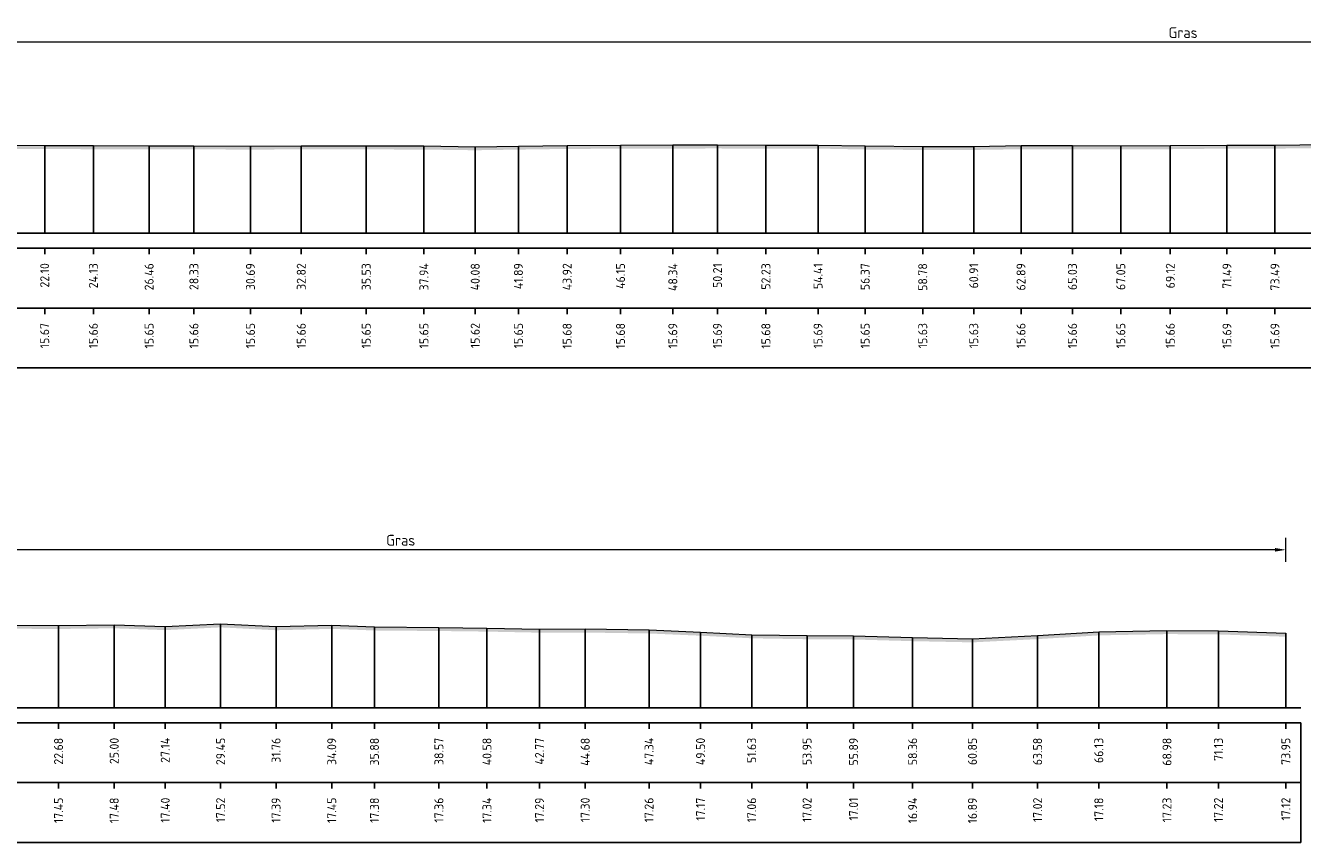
# Model space of a CAD drawing. Header units: metres. Extents: x 197882 to 206172, y 361908 to 364395.
# Tile 19 of 50: x 205805 to 205859, y 363892 to 363926. Entities that reach past the tile are written whole.
import ezdxf
from ezdxf.enums import TextEntityAlignment as Align

# ---------------------------------------------------------------- set-up
doc = ezdxf.new("R2010")
doc.units = ezdxf.units.M
doc.header["$PDMODE"] = 35
doc.header["$PDSIZE"] = 0.075
doc.layers.add('X-ME-AL-PROFIEL_HUIDIG MAAIVELD-GD', color=252, linetype='Continuous', lineweight=0)
doc.layers.add('X-XX-AL-DETAIL1-M', color=7, linetype='Continuous', lineweight=18)
doc.layers.add('X-ME-AL-PROFIELRASTER-S', color=7, linetype='Continuous')
doc.styles.add('NLCS-ISO-ANNOTATIEF-T18', font='NLCS-ISO.ttf', dxfattribs={"height": 1.8})
doc.styles.add('NLCS-ISO-ANNOTATIVE-T18', font='NLCS-ISO.ttf', dxfattribs={"height": 1.8})
doc.dimstyles.new('NLCS-ANNOTATIEF-T18-PIJL_L2_H0', dxfattribs={"dimtxt": 2.5, "dimasz": 1.8, "dimexe": 2, "dimexo": 2, "dimgap": 0.7, "dimtad": 1, "dimzin": 0, "dimdsep": 46, "dimtxsty": 'NLCS-ISO-ANNOTATIEF-T18', "dimcen": 0, "dimdle": 2, "dimclrd": 256, "dimclre": 256, "dimclrt": 10, "dimaunit": 2, "dimadec": 0, "dimazin": 0, "dimtfac": 1, "dimtdec": 3, "dimtofl": 0, "dimtmove": 0, "dimatfit": 3, "dimfxl": 2, "dimfxlon": 1, "dimtfillclr": 256, "dimtolj": 1, "dimtzin": 0, "dimlwd": -1, "dimlwe": -1, "dimarcsym": 0})

# ---------------------------------------------------------------- blocks, each defined once
blk = doc.blocks.new('SAL-PROFIELRASTER_BALK_EIND1-D')
at = {"color": 0, "linetype": 'ByBlock', "lineweight": -2}
blk.add_line((1, -12.5), (1, -2.5), dxfattribs=at)
at = {"color": 0, "linetype": 'ByBlock', "lineweight": -2, "flags": 128}
for points in [[(0, 0), (1, 0)], [(0, -2.5), (1, -2.5)], [(0, -12.5), (1, -12.5)]]:
    blk.add_lwpolyline(points, dxfattribs=at)
blk = doc.blocks.new('SAL-PROFIELRASTER_BALK_EIND2-D')
at = {"color": 0, "linetype": 'ByBlock', "lineweight": -2}
for p, q in [((1, -2.5), (1, -12.5)), ((1, -12.5), (0, -12.5))]:
    blk.add_line(p, q, dxfattribs=at)
blk = doc.blocks.new('SAL-PROFIELRASTER_BALK_DATA-D')
at = {"color": 0, "linetype": 'ByBlock', "lineweight": -2}
blk.add_lwpolyline([(0, -3.5), (0, -2.5)], dxfattribs=at)
at = {"color": 0, "linetype": 'ByBlock', "lineweight": -2, "style": 'NLCS-ISO-ANNOTATIVE-T18'}
blk.add_attdef('GETAL', text='', height=1.5, rotation=90, dxfattribs=at).set_placement((0.75, -5), align=Align.RIGHT)
blk = doc.blocks.new('SAL-PROFIELRASTER_AANHAAL-D')
at = {"color": 9, "linetype": 'ByBlock', "lineweight": -2, "flags": 128}
blk.add_lwpolyline([(0, 1), (0, 0)], dxfattribs=at)
blk = doc.blocks.new('*D23')
at = {"layer": 'Defpoints', "color": 0, "transparency": 16777216}
for p in [(205783.859, 363925.67), (205783.859, 363917.683), (205919.086, 363917.683)]:
    blk.add_point(p, dxfattribs=at)
at = {"layer": 'X-XX-AL-DETAIL1-M', "transparency": 16777216}
for p, q in [((205783.859, 363925.17), (205783.859, 363926.17)), ((205919.086, 363925.17), (205919.086, 363926.17)), ((205918.636, 363925.67), (205784.309, 363925.67))]:
    blk.add_line(p, q, dxfattribs=at)
for points in [[(205784.309, 363925.745), (205784.309, 363925.595), (205783.859, 363925.67)], [(205918.636, 363925.745), (205918.636, 363925.595), (205919.086, 363925.67)]]:
    blk.add_solid(points, dxfattribs=at)
at = {"layer": 'X-XX-AL-DETAIL1-M', "color": 10, "transparency": 16777216, "insert": (205853.513, 363926.07), "char_height": 0.45, "attachment_point": 5, "style": 'NLCS-ISO-ANNOTATIEF-T18'}
blk.add_mtext('\\A1;Gras', dxfattribs=at)
blk = doc.blocks.new('*D26')
at = {"layer": 'Defpoints', "color": 0, "transparency": 16777216}
for p in [(205783.859, 363904.455), (205783.859, 363897.849), (205857.805, 363897.849)]:
    blk.add_point(p, dxfattribs=at)
at = {"layer": 'X-XX-AL-DETAIL1-M', "transparency": 16777216}
for p, q in [((205783.859, 363903.955), (205783.859, 363904.955)), ((205857.805, 363903.955), (205857.805, 363904.955)), ((205857.355, 363904.455), (205784.309, 363904.455))]:
    blk.add_line(p, q, dxfattribs=at)
for points in [[(205784.309, 363904.53), (205784.309, 363904.38), (205783.859, 363904.455)], [(205857.355, 363904.53), (205857.355, 363904.38), (205857.805, 363904.455)]]:
    blk.add_solid(points, dxfattribs=at)
at = {"layer": 'X-XX-AL-DETAIL1-M', "color": 10, "transparency": 16777216, "insert": (205820.832, 363904.855), "char_height": 0.45, "attachment_point": 5, "style": 'NLCS-ISO-ANNOTATIEF-T18'}
blk.add_mtext('\\A1;Gras', dxfattribs=at)

msp = doc.modelspace()

# ---------------------------------------------------------------- hatches: boundary and pattern name
at = {"layer": 'X-ME-AL-PROFIEL_HUIDIG MAAIVELD-GD'}
h = msp.add_hatch(dxfattribs=at)
h.set_pattern_fill('AGR-MAAIVELD', color=256, scale=0.05, pattern_type=2)
h.set_pattern_definition([(45, (-22.73893, 234.15822), (-0.25000007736, 0.25000007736), []), (45, (-22.77464, 234.19393), (0, 0.50000015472), [0.3535535, -0.3535535]), (45, (-22.81035, 234.22965), (0, 0.50000015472), [0.3535535, -0.3535535]), (45, (-22.84657, 234.26586), (0, 0.50000015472), [0.3535535, -0.3535535]), (45, (-22.8818, 234.30108), (0, 0.50000015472), [0.3535535, -0.3535535]), (45, (-22.9175, 234.3368), (0, 0.50000015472), [0.3535535, -0.3535535]), (45, (-22.9532, 234.3725), (0, 0.50000015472), [0.3535535, -0.3535535]), (315, (-22.73893, 234.15822), (0.25000007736, 0.25000007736), []), (315, (-22.7032, 234.19393), (0.50000015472, -1e-16), [0.3535535, -0.3535535]), (315, (-22.6675, 234.22965), (0.50000015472, -1e-16), [0.3535535, -0.3535535]), (315, (-22.6313, 234.26586), (0.50000015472, -1e-16), [0.3535535, -0.3535535]), (315, (-22.59607, 234.30108), (0.50000015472, -1e-16), [0.3535535, -0.3535535]), (315, (-22.56035, 234.3368), (0.50000015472, -1e-16), [0.3535535, -0.3535535]), (315, (-22.52464, 234.3725), (0.50000015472, -1e-16), [0.3535535, -0.3535535])])
h.paths.add_polyline_path([(205925.067, 363919.183), (205924.067, 363919.823), (205923.167, 363920.42), (205922.166, 363920.62), (205921.457, 363920.941), (205920.48, 363921.51), (205919.086, 363921.614), (205917.632, 363921.557), (205915.939, 363921.512), (205914.101, 363921.516), (205912.288, 363921.474), (205910.175, 363921.455), (205908.371, 363921.379), (205906.248, 363921.397), (205904.337, 363921.391), (205902.347, 363921.376), (205900.229, 363921.368), (205898.284, 363921.37), (205896.219, 363921.365), (205894.388, 363921.397), (205892.636, 363921.378), (205890.798, 363921.394), (205888.896, 363921.418), (205886.852, 363921.421), (205884.647, 363921.434), (205882.669, 363921.431), (205880.938, 363921.443), (205878.519, 363921.51), (205876.587, 363921.449), (205874.354, 363921.458), (205872.287, 363921.427), (205870.227, 363921.445), (205868.178, 363921.443), (205865.901, 363921.424), (205864.018, 363921.409), (205861.707, 363921.393), (205859.442, 363921.394), (205857.353, 363921.371), (205855.348, 363921.372), (205852.98, 363921.347), (205850.912, 363921.336), (205848.891, 363921.345), (205846.744, 363921.345), (205844.769, 363921.316), (205842.638, 363921.313), (205840.233, 363921.334), (205838.265, 363921.372), (205836.086, 363921.364), (205834.064, 363921.377), (205832.199, 363921.373), (205830.012, 363921.367), (205827.783, 363921.358), (205825.748, 363921.33), (205823.943, 363921.302), (205821.801, 363921.331), (205819.389, 363921.337), (205816.676, 363921.341), (205814.553, 363921.328), (205812.192, 363921.342), (205810.32, 363921.334), (205807.991, 363921.347), (205805.958, 363921.351), (205803.379, 363921.363), (205801.079, 363921.368), (205798.925, 363921.345), (205796.426, 363921.313), (205794.513, 363921.308), (205792.551, 363921.256), (205790.306, 363921.299), (205788.054, 363921.281), (205785.771, 363921.282), (205783.859, 363921.471), (205783.859, 363921.321), (205785.771, 363921.132), (205788.054, 363921.131), (205790.306, 363921.149), (205792.551, 363921.106), (205794.513, 363921.158), (205796.426, 363921.163), (205798.925, 363921.195), (205801.079, 363921.218), (205803.379, 363921.213), (205805.958, 363921.201), (205807.991, 363921.197), (205810.32, 363921.184), (205812.192, 363921.192), (205814.553, 363921.178), (205816.676, 363921.191), (205819.389, 363921.187), (205821.801, 363921.181), (205823.943, 363921.152), (205825.748, 363921.18), (205827.783, 363921.208), (205830.012, 363921.217), (205832.199, 363921.223), (205834.064, 363921.227), (205836.086, 363921.214), (205838.265, 363921.222), (205840.233, 363921.184), (205842.638, 363921.163), (205844.769, 363921.166), (205846.744, 363921.195), (205848.891, 363921.195), (205850.912, 363921.186), (205852.98, 363921.197), (205855.348, 363921.222), (205857.353, 363921.221), (205859.442, 363921.244), (205861.707, 363921.243), (205864.018, 363921.259), (205865.901, 363921.274), (205868.178, 363921.293), (205870.227, 363921.295), (205872.287, 363921.277), (205874.354, 363921.308), (205876.587, 363921.299), (205878.519, 363921.36), (205880.938, 363921.293), (205882.669, 363921.281), (205884.647, 363921.284), (205886.852, 363921.271), (205888.896, 363921.268), (205890.798, 363921.244), (205892.636, 363921.228), (205894.388, 363921.247), (205896.219, 363921.215), (205898.284, 363921.22), (205900.229, 363921.218), (205902.347, 363921.226), (205904.337, 363921.241), (205906.248, 363921.247), (205908.371, 363921.229), (205910.175, 363921.305), (205912.288, 363921.324), (205914.101, 363921.366), (205915.939, 363921.362), (205917.632, 363921.407), (205919.086, 363921.464), (205920.48, 363921.36), (205921.457, 363920.791), (205922.166, 363920.47), (205923.167, 363920.27), (205924.067, 363919.673), (205925.067, 363919.033)])
h = msp.add_hatch(dxfattribs=at)
h.set_pattern_fill('AGR-MAAIVELD', color=256, scale=0.05, pattern_type=2)
h.set_pattern_definition([(45, (-22.73893, 251.82395), (-0.25000007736, 0.25000007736), []), (45, (-22.77464, 251.85966), (0, 0.50000015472), [0.3535535, -0.3535535]), (45, (-22.81035, 251.89537), (0, 0.50000015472), [0.3535535, -0.3535535]), (45, (-22.84657, 251.9316), (0, 0.50000015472), [0.3535535, -0.3535535]), (45, (-22.8818, 251.9668), (0, 0.50000015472), [0.3535535, -0.3535535]), (45, (-22.9175, 252.00252), (0, 0.50000015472), [0.3535535, -0.3535535]), (45, (-22.9532, 252.03823), (0, 0.50000015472), [0.3535535, -0.3535535]), (315, (-22.73893, 251.82395), (0.25000007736, 0.25000007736), []), (315, (-22.7032, 251.85966), (0.50000015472, -1e-16), [0.3535535, -0.3535535]), (315, (-22.6675, 251.89537), (0.50000015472, -1e-16), [0.3535535, -0.3535535]), (315, (-22.6313, 251.9316), (0.50000015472, -1e-16), [0.3535535, -0.3535535]), (315, (-22.59607, 251.9668), (0.50000015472, -1e-16), [0.3535535, -0.3535535]), (315, (-22.56035, 252.00252), (0.50000015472, -1e-16), [0.3535535, -0.3535535]), (315, (-22.52464, 252.03823), (0.50000015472, -1e-16), [0.3535535, -0.3535535])])
h.paths.add_polyline_path([(205857.805, 363900.972), (205857.805, 363900.822), (205854.991, 363900.918), (205852.842, 363900.932), (205849.993, 363900.878), (205847.436, 363900.722), (205844.714, 363900.586), (205842.217, 363900.637), (205839.747, 363900.706), (205837.805, 363900.717), (205835.492, 363900.756), (205833.356, 363900.865), (205831.204, 363900.958), (205828.538, 363900.997), (205826.629, 363900.992), (205824.435, 363901.036), (205822.426, 363901.061), (205819.734, 363901.083), (205817.95, 363901.151), (205815.623, 363901.093), (205813.308, 363901.214), (205810.995, 363901.098), (205808.863, 363901.174), (205806.536, 363901.146), (205804.499, 363901.157), (205802.503, 363901.152), (205800.253, 363901.166), (205798.078, 363901.121), (205795.674, 363901.084), (205793.523, 363901.09), (205791.334, 363901.031), (205789.158, 363901.025), (205786.932, 363900.922), (205785.037, 363900.818), (205783.859, 363900.79), (205783.859, 363900.94), (205785.037, 363900.968), (205786.932, 363901.072), (205789.158, 363901.175), (205791.334, 363901.181), (205793.523, 363901.24), (205795.674, 363901.234), (205798.078, 363901.271), (205800.253, 363901.316), (205802.503, 363901.302), (205804.499, 363901.307), (205806.536, 363901.296), (205808.863, 363901.324), (205810.995, 363901.248), (205813.308, 363901.364), (205815.623, 363901.243), (205817.95, 363901.301), (205819.734, 363901.233), (205822.426, 363901.211), (205824.435, 363901.186), (205826.629, 363901.142), (205828.538, 363901.147), (205831.204, 363901.108), (205833.356, 363901.015), (205835.492, 363900.906), (205837.805, 363900.867), (205839.747, 363900.856), (205842.217, 363900.787), (205844.714, 363900.736), (205847.436, 363900.872), (205849.993, 363901.028), (205852.842, 363901.082), (205854.991, 363901.068)])

# ---------------------------------------------------------------- linework, layer by layer
for points in [[(205803.379, 363921.363), (205805.958, 363921.351), (205807.991, 363921.347), (205810.32, 363921.334), (205812.192, 363921.342), (205814.553, 363921.328), (205816.676, 363921.341), (205819.389, 363921.337), (205821.801, 363921.331), (205823.943, 363921.302), (205825.748, 363921.33), (205827.783, 363921.358), (205830.012, 363921.367), (205832.199, 363921.373), (205834.064, 363921.377), (205836.086, 363921.364), (205838.265, 363921.372), (205840.233, 363921.334), (205842.638, 363921.313), (205844.769, 363921.316), (205846.744, 363921.345), (205848.891, 363921.345), (205850.912, 363921.336), (205852.98, 363921.347), (205855.348, 363921.372), (205857.353, 363921.371), (205859.442, 363921.394)], [(205804.499, 363901.307), (205806.536, 363901.296), (205808.863, 363901.324), (205810.995, 363901.248), (205813.308, 363901.364), (205815.623, 363901.243), (205817.95, 363901.301), (205819.734, 363901.233), (205822.426, 363901.211), (205824.435, 363901.186), (205826.629, 363901.142), (205828.538, 363901.147), (205831.204, 363901.108), (205833.356, 363901.015), (205835.492, 363900.906), (205837.805, 363900.867), (205839.747, 363900.856), (205842.217, 363900.787), (205844.714, 363900.736), (205847.436, 363900.872), (205849.993, 363901.028), (205852.842, 363901.082), (205854.991, 363901.068), (205857.805, 363900.972)]]:
    msp.add_lwpolyline(points, dxfattribs=at)

# ---------------------------------------------------------------- block references
at = {"layer": 'X-ME-AL-PROFIELRASTER-S'}
for name, p, xscale, yscale, zscale in [('SAL-PROFIELRASTER_AANHAAL-D', (205805.958, 363917.683), 0.220062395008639, 3.668000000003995, 0.220062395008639), ('SAL-PROFIELRASTER_AANHAAL-D', (205807.991, 363917.683), 0.219875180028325, 3.663999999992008, 0.219875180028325), ('SAL-PROFIELRASTER_AANHAAL-D', (205810.32, 363917.683), 0.2192661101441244, 3.651000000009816, 0.2192661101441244), ('SAL-PROFIELRASTER_AANHAAL-D', (205812.192, 363917.683), 0.219641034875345, 3.658999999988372, 0.219641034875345), ('SAL-PROFIELRASTER_AANHAAL-D', (205814.553, 363917.683), 0.2189846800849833, 3.645000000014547, 0.2189846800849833), ('SAL-PROFIELRASTER_AANHAAL-D', (205816.676, 363917.683), 0.2195941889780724, 3.65799999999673, 0.2195941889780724), ('SAL-PROFIELRASTER_AANHAAL-D', (205819.389, 363917.683), 0.2194067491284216, 3.653999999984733, 0.2194067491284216), ('SAL-PROFIELRASTER_AANHAAL-D', (205821.801, 363917.683), 0.219125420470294, 3.647999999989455, 0.219125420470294), ('SAL-PROFIELRASTER_AANHAAL-D', (205823.943, 363917.683), 0.217762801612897, 3.619000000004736, 0.217762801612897), ('SAL-PROFIELRASTER_AANHAAL-D', (205825.748, 363917.683), 0.2190785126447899, 3.646999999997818, 0.2190785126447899), ('SAL-PROFIELRASTER_AANHAAL-D', (205827.783, 363917.683), 0.220389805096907, 3.674999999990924, 0.220389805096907), ('SAL-PROFIELRASTER_AANHAAL-D', (205830.012, 363917.683), 0.2208103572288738, 3.684000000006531, 0.2208103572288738), ('SAL-PROFIELRASTER_AANHAAL-D', (205832.199, 363917.683), 0.2210904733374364, 3.690000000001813, 0.2210904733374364), ('SAL-PROFIELRASTER_AANHAAL-D', (205834.064, 363917.683), 0.2212771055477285, 3.69400000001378, 0.2212771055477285), ('SAL-PROFIELRASTER_AANHAAL-D', (205836.086, 363917.683), 0.2206702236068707, 3.680999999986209, 0.2206702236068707), ('SAL-PROFIELRASTER_AANHAAL-D', (205838.265, 363917.683), 0.2210438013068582, 3.689000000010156, 0.2210438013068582), ('SAL-PROFIELRASTER_AANHAAL-D', (205840.233, 363917.683), 0.2192661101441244, 3.651000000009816, 0.2192661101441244), ('SAL-PROFIELRASTER_AANHAAL-D', (205842.638, 363917.683), 0.2182802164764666, 3.630000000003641, 0.2182802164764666), ('SAL-PROFIELRASTER_AANHAAL-D', (205844.769, 363917.683), 0.2184212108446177, 3.632999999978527, 0.2184212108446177), ('SAL-PROFIELRASTER_AANHAAL-D', (205846.744, 363917.683), 0.219781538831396, 3.66200000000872, 0.219781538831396), ('SAL-PROFIELRASTER_AANHAAL-D', (205848.891, 363917.683), 0.219781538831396, 3.66200000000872, 0.219781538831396), ('SAL-PROFIELRASTER_AANHAAL-D', (205850.912, 363917.683), 0.2193598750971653, 3.652999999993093, 0.2193598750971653), ('SAL-PROFIELRASTER_AANHAAL-D', (205852.98, 363917.683), 0.219875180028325, 3.663999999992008, 0.219875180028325), ('SAL-PROFIELRASTER_AANHAAL-D', (205855.348, 363917.683), 0.2210438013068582, 3.689000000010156, 0.2210438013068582), ('SAL-PROFIELRASTER_AANHAAL-D', (205857.353, 363917.683), 0.220997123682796, 3.688000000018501, 0.220997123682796), ('SAL-PROFIELRASTER_BALK_EIND1-D', (205783.859, 363917.683), 142.6320298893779, 0.25, 142.6320298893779), ('SAL-PROFIELRASTER_BALK_EIND2-D', (205783.859, 363915.183), 142.6320298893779, 0.25, 142.6320298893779), ('SAL-PROFIELRASTER_BALK_EIND1-D', (205783.859, 363897.849), 74.57082634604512, 0.25, 74.57082634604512), ('SAL-PROFIELRASTER_BALK_EIND2-D', (205783.859, 363895.349), 74.57082634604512, 0.25, 74.57082634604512)]:
    msp.add_blockref(name, p, dxfattribs=dict(at, xscale=xscale, yscale=yscale, zscale=zscale))
at = {"layer": 'X-ME-AL-PROFIELRASTER-S', "xscale": 0.25, "yscale": 0.25, "zscale": 0.25}
for p, values in [((205805.958, 363917.683), {'GETAL': '22.10'}), ((205807.991, 363917.683), {'GETAL': '24.13'}), ((205810.32, 363917.683), {'GETAL': '26.46'}), ((205812.192, 363917.683), {'GETAL': '28.33'}), ((205814.553, 363917.683), {'GETAL': '30.69'}), ((205816.676, 363917.683), {'GETAL': '32.82'}), ((205819.389, 363917.683), {'GETAL': '35.53'}), ((205821.801, 363917.683), {'GETAL': '37.94'}), ((205823.943, 363917.683), {'GETAL': '40.08'}), ((205825.748, 363917.683), {'GETAL': '41.89'}), ((205827.783, 363917.683), {'GETAL': '43.92'}), ((205830.012, 363917.683), {'GETAL': '46.15'}), ((205832.199, 363917.683), {'GETAL': '48.34'}), ((205834.064, 363917.683), {'GETAL': '50.21'}), ((205836.086, 363917.683), {'GETAL': '52.23'}), ((205838.265, 363917.683), {'GETAL': '54.41'}), ((205840.233, 363917.683), {'GETAL': '56.37'}), ((205842.638, 363917.683), {'GETAL': '58.78'}), ((205844.769, 363917.683), {'GETAL': '60.91'}), ((205846.744, 363917.683), {'GETAL': '62.89'}), ((205848.891, 363917.683), {'GETAL': '65.03'}), ((205850.912, 363917.683), {'GETAL': '67.05'}), ((205852.98, 363917.683), {'GETAL': '69.12'}), ((205855.348, 363917.683), {'GETAL': '71.49'}), ((205857.353, 363917.683), {'GETAL': '73.49'}), ((205805.958, 363915.183), {'GETAL': '15.67'}), ((205807.991, 363915.183), {'GETAL': '15.66'}), ((205810.32, 363915.183), {'GETAL': '15.65'}), ((205812.192, 363915.183), {'GETAL': '15.66'}), ((205814.553, 363915.183), {'GETAL': '15.65'}), ((205816.676, 363915.183), {'GETAL': '15.66'}), ((205819.389, 363915.183), {'GETAL': '15.65'}), ((205821.801, 363915.183), {'GETAL': '15.65'}), ((205823.943, 363915.183), {'GETAL': '15.62'}), ((205825.748, 363915.183), {'GETAL': '15.65'}), ((205827.783, 363915.183), {'GETAL': '15.68'}), ((205830.012, 363915.183), {'GETAL': '15.68'}), ((205832.199, 363915.183), {'GETAL': '15.69'}), ((205834.064, 363915.183), {'GETAL': '15.69'}), ((205836.086, 363915.183), {'GETAL': '15.68'}), ((205838.265, 363915.183), {'GETAL': '15.69'}), ((205840.233, 363915.183), {'GETAL': '15.65'}), ((205842.638, 363915.183), {'GETAL': '15.63'}), ((205844.769, 363915.183), {'GETAL': '15.63'}), ((205846.744, 363915.183), {'GETAL': '15.66'}), ((205848.891, 363915.183), {'GETAL': '15.66'}), ((205850.912, 363915.183), {'GETAL': '15.65'}), ((205852.98, 363915.183), {'GETAL': '15.66'}), ((205855.348, 363915.183), {'GETAL': '15.69'}), ((205857.353, 363915.183), {'GETAL': '15.69'}), ((205806.536, 363897.849), {'GETAL': '22.68'}), ((205808.863, 363897.849), {'GETAL': '25.00'}), ((205810.995, 363897.849), {'GETAL': '27.14'}), ((205813.308, 363897.849), {'GETAL': '29.45'}), ((205815.623, 363897.849), {'GETAL': '31.76'}), ((205817.95, 363897.849), {'GETAL': '34.09'}), ((205819.734, 363897.849), {'GETAL': '35.88'}), ((205822.426, 363897.849), {'GETAL': '38.57'}), ((205824.435, 363897.849), {'GETAL': '40.58'}), ((205826.629, 363897.849), {'GETAL': '42.77'}), ((205828.538, 363897.849), {'GETAL': '44.68'}), ((205831.204, 363897.849), {'GETAL': '47.34'}), ((205833.356, 363897.849), {'GETAL': '49.50'}), ((205835.492, 363897.849), {'GETAL': '51.63'}), ((205837.805, 363897.849), {'GETAL': '53.95'}), ((205839.747, 363897.849), {'GETAL': '55.89'}), ((205842.217, 363897.849), {'GETAL': '58.36'}), ((205844.714, 363897.849), {'GETAL': '60.85'}), ((205847.436, 363897.849), {'GETAL': '63.58'}), ((205849.993, 363897.849), {'GETAL': '66.13'}), ((205852.842, 363897.849), {'GETAL': '68.98'}), ((205854.991, 363897.849), {'GETAL': '71.13'}), ((205857.805, 363897.849), {'GETAL': '73.95'}), ((205806.536, 363895.349), {'GETAL': '17.45'}), ((205808.863, 363895.349), {'GETAL': '17.48'}), ((205810.995, 363895.349), {'GETAL': '17.40'}), ((205813.308, 363895.349), {'GETAL': '17.52'}), ((205815.623, 363895.349), {'GETAL': '17.39'}), ((205817.95, 363895.349), {'GETAL': '17.45'}), ((205819.734, 363895.349), {'GETAL': '17.38'}), ((205822.426, 363895.349), {'GETAL': '17.36'}), ((205824.435, 363895.349), {'GETAL': '17.34'}), ((205826.629, 363895.349), {'GETAL': '17.29'}), ((205828.538, 363895.349), {'GETAL': '17.30'}), ((205831.204, 363895.349), {'GETAL': '17.26'}), ((205833.356, 363895.349), {'GETAL': '17.17'}), ((205835.492, 363895.349), {'GETAL': '17.06'}), ((205837.805, 363895.349), {'GETAL': '17.02'}), ((205839.747, 363895.349), {'GETAL': '17.01'}), ((205842.217, 363895.349), {'GETAL': '16.94'}), ((205844.714, 363895.349), {'GETAL': '16.89'}), ((205847.436, 363895.349), {'GETAL': '17.02'}), ((205849.993, 363895.349), {'GETAL': '17.18'}), ((205852.842, 363895.349), {'GETAL': '17.23'}), ((205854.991, 363895.349), {'GETAL': '17.22'}), ((205857.805, 363895.349), {'GETAL': '17.12'})]:
    msp.add_blockref('SAL-PROFIELRASTER_BALK_DATA-D', p, dxfattribs=at).add_auto_attribs(values)
at = {"layer": 'X-ME-AL-PROFIELRASTER-S'}
for p, yscale in [((205808.863, 363897.849), 3.475000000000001), ((205813.308, 363897.849), 3.515000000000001), ((205806.536, 363897.849), 3.446999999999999), ((205810.995, 363897.849), 3.399000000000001), ((205815.623, 363897.849), 3.393999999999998), ((205817.95, 363897.849), 3.452000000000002), ((205819.734, 363897.849), 3.384), ((205822.426, 363897.849), 3.361999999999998), ((205824.435, 363897.849), 3.337), ((205826.629, 363897.849), 3.292999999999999), ((205828.538, 363897.849), 3.297999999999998), ((205831.204, 363897.849), 3.259), ((205833.356, 363897.849), 3.166), ((205835.492, 363897.849), 3.056999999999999), ((205837.805, 363897.849), 3.018000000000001), ((205839.747, 363897.849), 3.007000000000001), ((205842.217, 363897.849), 2.937999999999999), ((205847.436, 363897.849), 3.023), ((205849.993, 363897.849), 3.178999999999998), ((205852.842, 363897.849), 3.233000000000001), ((205854.991, 363897.849), 3.219000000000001), ((205857.805, 363897.849), 3.123000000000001), ((205844.714, 363897.849), 2.887)]:
    msp.add_blockref('SAL-PROFIELRASTER_AANHAAL-D', p, dxfattribs=dict(at, yscale=yscale))

# ---------------------------------------------------------------- dimensions: what is measured, and where the dimension line sits
at = {"layer": 'X-XX-AL-DETAIL1-M'}
for base, p1, p2, picture, middle in [((205783.859, 363925.67), (205919.086, 363917.683), (205783.859, 363917.683), '*D23', (205853.513, 363925.67)), ((205783.859, 363904.455), (205857.805, 363897.849), (205783.859, 363897.849), '*D26', (205820.832, 363904.455))]:
    dim = msp.add_linear_dim(base=base, p1=p1, p2=p2, text='Gras', dimstyle='NLCS-ANNOTATIEF-T18-PIJL_L2_H0', dxfattribs=at)
    dim.commit()
    dim.dimension.update_dxf_attribs({"geometry": picture, "text_midpoint": middle, "dimtype": 160})

doc.saveas('drawing.dxf')
